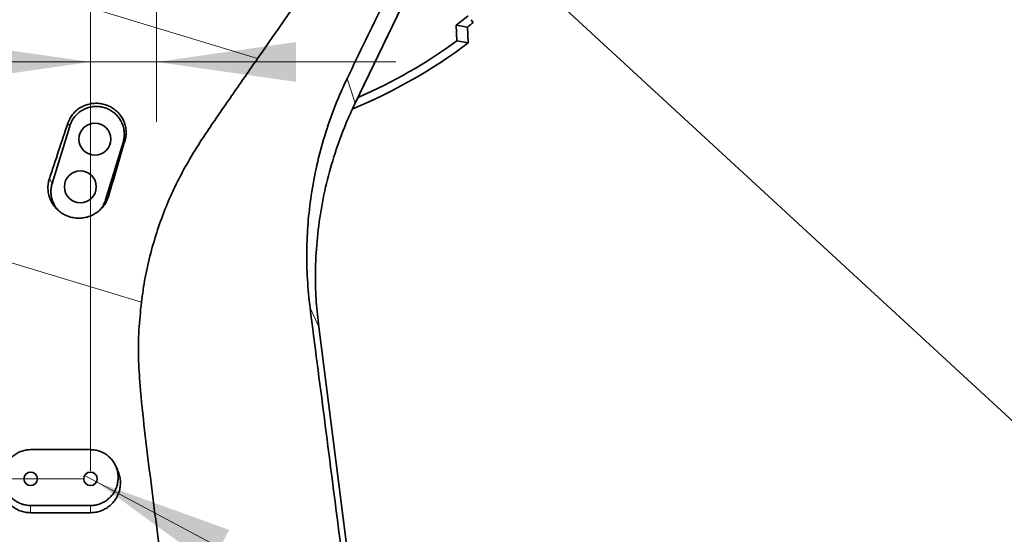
# Model space of a CAD drawing. Header units: millimetres. Extents: x 0 to 11920, y 0 to 8400.
# Tile 27 of 120: x 2690 to 3183, y 4761 to 5019. Entities that reach past the tile are written whole.
import ezdxf

# ---------------------------------------------------------------- set-up
doc = ezdxf.new("R2010")
doc.units = ezdxf.units.MM
doc.header["$LTSCALE"] = 20
doc.styles.add('SLDTEXTSTYLE0', font='TXT', dxfattribs={"width": 0.605})
doc.dimstyles.new('SLDDIMSTYLE2', dxfattribs={"dimtxt": 70, "dimasz": 70, "dimexe": 0, "dimexo": 0.0625, "dimgap": 17.5, "dimtad": 1, "dimdec": 1, "dimrnd": 1e-09, "dimzin": 12, "dimdsep": 46, "dimtxsty": 'SLDTEXTSTYLE0', "dimsah": 1, "dimcen": 0.09, "dimadec": 0, "dimazin": 3, "dimtfac": 1, "dimtmove": 0, "dimatfit": 0, "dimfxl": 1, "dimfrac": 2, "dimtolj": 1, "dimtzin": 12, "dimarcsym": 0})
doc.dimstyles.new('SLDDIMSTYLE3', dxfattribs={"dimtxt": 70, "dimasz": 70, "dimexe": 0, "dimexo": 0.0625, "dimgap": 17.5, "dimtad": 0, "dimtih": 1, "dimtoh": 1, "dimdec": 1, "dimrnd": 1e-09, "dimzin": 12, "dimdsep": 46, "dimtxsty": 'SLDTEXTSTYLE0', "dimblk1": 'NONE', "dimsah": 1, "dimcen": 0, "dimadec": 0, "dimazin": 3, "dimtfac": 1, "dimtmove": 0, "dimatfit": 3, "dimldrblk": 'NONE', "dimfxl": 1, "dimfrac": 2, "dimtolj": 1, "dimtzin": 12, "dimarcsym": 0})
doc.dimstyles.new('SLDDIMSTYLE5', dxfattribs={"dimtxt": 0.18, "dimasz": 70, "dimexe": 0, "dimexo": 0.0625, "dimgap": 0, "dimtad": 0, "dimtih": 1, "dimtoh": 1, "dimdec": 0, "dimrnd": 1e-09, "dimzin": 0, "dimdsep": 46, "dimtxsty": 'Standard', "dimsah": 1, "dimcen": 0.09, "dimadec": 0, "dimazin": 0, "dimtfac": 70, "dimtdec": 0, "dimtofl": 0, "dimtmove": 0, "dimatfit": 3, "dimfxl": 1, "dimfrac": 2, "dimtolj": 1, "dimtzin": 0, "dimarcsym": 0})
doc.dimstyles.new('SLDDIMSTYLE7', dxfattribs={"dimtxt": 70, "dimasz": 70, "dimexe": 0, "dimexo": 0.0625, "dimgap": 17.5, "dimtad": 1, "dimdec": 1, "dimrnd": 1e-09, "dimzin": 12, "dimdsep": 46, "dimtxsty": 'SLDTEXTSTYLE0', "dimsah": 1, "dimcen": 0.09, "dimadec": 0, "dimazin": 3, "dimtfac": 1, "dimtofl": 0, "dimtmove": 0, "dimatfit": 3, "dimfxl": 1, "dimfrac": 2, "dimtolj": 1, "dimtzin": 12, "dimarcsym": 0})

# ---------------------------------------------------------------- blocks, each defined once
blk = doc.blocks.new('_D_24')
at = {"color": 7, "linetype": 'Continuous', "lineweight": 0}
for p, q in [((2758.05, 5209.64), (2758.05, 4967.73)), ((2725.05, 4792.64), (2725.05, 5027.73)), ((2725.05, 4997.73), (2202.24, 4997.73)), ((2758.05, 4997.73), (2725.05, 4997.73)), ((2758.05, 4997.73), (2878.05, 4997.73))]:
    blk.add_line(p, q, dxfattribs=at)
at = {"color": 7, "linetype": 'Continuous', "lineweight": 18}
for points in [[(2725.05, 4997.73), (2655.05, 5007.73), (2655.05, 4987.73)], [(2758.05, 4997.73), (2828.05, 4987.73), (2828.05, 5007.73)]]:
    blk.add_solid(points, dxfattribs=at)
at = {"color": 7, "linetype": 'Continuous', "lineweight": 18, "insert": (2202.24, 5087.96), "char_height": 70, "attachment_point": 1, "style": 'SLDTEXTSTYLE0'}
blk.add_mtext('33', dxfattribs=at)
blk = doc.blocks.new('_D_29')
at = {"color": 7, "linetype": 'Continuous', "lineweight": 0}
for p, q in [((2762.05, 5213.64), (3942.51, 5213.64)), ((3912.51, 5213.64), (3912.51, 4068.64)), ((2762.05, 4068.64), (3942.51, 4068.64))]:
    blk.add_line(p, q, dxfattribs=at)
at = {"color": 7, "linetype": 'Continuous', "lineweight": 18}
for points in [[(3912.51, 5213.64), (3902.51, 5143.64), (3922.51, 5143.64)], [(3912.51, 4068.64), (3922.51, 4138.64), (3902.51, 4138.64)]]:
    blk.add_solid(points, dxfattribs=at)
at = {"color": 7, "linetype": 'Continuous', "lineweight": 18, "insert": (3822.28, 4534.19), "char_height": 70, "attachment_point": 1, "rotation": 90, "style": 'SLDTEXTSTYLE0'}
blk.add_mtext('1145', dxfattribs=at)
blk = doc.blocks.new('_D_31')
at = {"color": 7, "linetype": 'Continuous', "lineweight": 0}
for p, q in [((3467.39, 6043.64), (4537.73, 6043.64)), ((4507.73, 3672.64), (4507.73, 6043.64)), ((2972.47, 3672.64), (4537.73, 3672.64))]:
    blk.add_line(p, q, dxfattribs=at)
at = {"color": 7, "linetype": 'Continuous', "lineweight": 18}
for points in [[(4507.73, 6043.64), (4497.73, 5973.64), (4517.73, 5973.64)], [(4507.73, 3672.64), (4517.73, 3742.64), (4497.73, 3742.64)]]:
    blk.add_solid(points, dxfattribs=at)
at = {"color": 7, "linetype": 'Continuous', "lineweight": 18, "insert": (4417.5, 4751.19), "char_height": 70, "attachment_point": 1, "rotation": 90, "style": 'SLDTEXTSTYLE0'}
blk.add_mtext('2371', dxfattribs=at)
blk = doc.blocks.new('_D_43')
at = {"color": 7, "linetype": 'Continuous', "lineweight": 0}
for p, q in [((2721.05, 4788.64), (2071.45, 4788.64)), ((2101.45, 4323.64), (2101.45, 4788.64)), ((2721.05, 4323.64), (2071.45, 4323.64))]:
    blk.add_line(p, q, dxfattribs=at)
at = {"color": 7, "linetype": 'Continuous', "lineweight": 18}
for points in [[(2101.45, 4788.64), (2091.45, 4718.64), (2111.45, 4718.64)], [(2101.45, 4323.64), (2111.45, 4393.64), (2091.45, 4393.64)]]:
    blk.add_solid(points, dxfattribs=at)
at = {"color": 7, "linetype": 'Continuous', "lineweight": 18, "insert": (2011.22, 4475.93), "char_height": 70, "attachment_point": 1, "rotation": 90, "style": 'SLDTEXTSTYLE0'}
blk.add_mtext('465', dxfattribs=at)
blk = doc.blocks.new('_D_50')
at = {"color": 7, "linetype": 'Continuous', "lineweight": 0}
for p, q in [((2722.05, 4790.23), (2728.05, 4787.04)), ((2728.05, 4787.04), (3059.31, 4611.09)), ((3059.31, 4611.09), (3736.03, 4611.09))]:
    blk.add_line(p, q, dxfattribs=at)
at = {"color": 7, "linetype": 'Continuous', "lineweight": 18}
blk.add_solid([(2728.05, 4787.04), (2785.18, 4745.37), (2794.56, 4763.03)], dxfattribs=at)
at = {"color": 7, "linetype": 'Continuous', "lineweight": 18, "insert": (3089.31, 4701.32), "char_height": 70, "attachment_point": 1, "style": 'SLDTEXTSTYLE0'}
blk.add_mtext('2x M8 Through', dxfattribs=at)
blk = doc.blocks.new('_None')

msp = doc.modelspace()

# ---------------------------------------------------------------- linework, layer by layer
at = {"color": 7, "linetype": 'Continuous', "lineweight": 35}
for p, q in [((2931.424012, 5129.987484), (2857.635083, 4977.045252)), ((2915.713005, 5018.934689), (2916.834369, 5017.54992)), ((2908.234618, 5016.129777), (2913.933483, 5015.235941)), ((2908.52986, 5008.239344), (2908.234618, 5016.129777)), ((2913.933483, 5015.235941), (2914.314904, 5007.321012)), ((2914.314904, 5007.321012), (2908.52986, 5008.239344)), ((2714.600264, 4965.495362), (2705.829113, 4936.806219)), ((2732.605646, 4928.619811), (2741.376797, 4957.308954)), ((2839.376469, 4864.811087), (2938.086489, 4091.619851)), ((2695.047743, 4803.264242), (2725.047743, 4803.264242)), ((2738.576383, 4793.11387), (2737.500038, 4795.36592)), ((2725.047743, 4775.244529), (2695.047743, 4775.244529)), ((2695.047743, 4771.635074), (2725.047743, 4771.635074))]:
    msp.add_line(p, q, dxfattribs=at)
at = {"color": 8, "linetype": 'Continuous', "lineweight": 18}
for p, q in [((2533.666069, 5083.147348), (2808.747611, 4999.446878)), ((2853.583067, 4989.37568), (2857.635083, 4977.045252)), ((2713.718602, 4967.058619), (2714.600264, 4965.495362)), ((2742.329272, 4958.406592), (2741.376797, 4957.308954)), ((2750.512873, 4877.166859), (2526.43583, 4945.347928)), ((2704.459793, 4939.234133), (2705.829113, 4936.806219)), ((2734.048486, 4930.282549), (2732.605646, 4928.619811)), ((2835.064285, 4874.334775), (2839.376469, 4864.811087)), ((2695.047743, 4775.244529), (2695.047743, 4771.635074)), ((2725.047743, 4775.244529), (2725.047743, 4771.635074))]:
    msp.add_line(p, q, dxfattribs=at)
at = {"color": 7, "linetype": 'Continuous', "lineweight": 35}
for centre, radius in [((2727.257601, 4959.011396), 8), ((2719.948309, 4935.103777), 8), ((2695.047743, 4788.635074), 3.4), ((2725.047743, 4788.635074), 3.4)]:
    msp.add_circle(centre, radius, dxfattribs=at)
for radius, start, end in [(248.121824, 307.25006572, 309), (252.314447, 308.15735332, 309), (254.621824, 293.3765903, 306.22817611), (258.814447, 292.33573536, 307.14115105)]:
    msp.add_arc((2758.047743, 5213.635074), radius, start, end, dxfattribs=at)
for centre, major_axis, ratio, start_param, end_param in [((2744.715167, 4820.452696), (175.432342, 573.780565), 0.1238400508, 1.3504575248, 1.4002703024), ((2674.665545, 4841.767053), (175.426414, 573.782376), 0.0522746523, 4.8832351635, 4.9330519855)]:
    msp.add_ellipse(centre, major_axis=major_axis, ratio=ratio, start_param=start_param, end_param=end_param, dxfattribs=at)
for points, knots in [([(2873.86108, 5357.544333), (2876.451826, 5355.291555), (2882.682511, 5349.873674), (2891.495665, 5340.399449), (2900.373157, 5329.36996), (2908.282209, 5317.647807), (2915.227538, 5305.253891), (2921.113294, 5292.298069), (2925.845924, 5278.989655), (2929.456398, 5265.300717), (2931.891218, 5251.269209), (2933.109929, 5237.024259), (2933.085732, 5222.792274), (2931.831817, 5208.536273), (2929.307692, 5194.323244), (2925.741633, 5181.138375), (2921.442988, 5169.130828), (2916.666207, 5158.2781), (2909.980809, 5145.947368), (2901.181258, 5132.338649), (2866.932292, 5082.981067), (2836.089686, 5038.701163), (2808.747611, 4999.446878)], [0, 0, 0, 0, 0.0242968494, 0.0584333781, 0.0918989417, 0.1253649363, 0.1597694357, 0.1941744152, 0.2282426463, 0.2623112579, 0.2973302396, 0.3323496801, 0.367117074, 0.4018846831, 0.4376341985, 0.4733840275, 0.5024207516, 0.5314900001, 0.5605172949, 0.6052963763, 0.6500938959, 1, 1, 1, 1]), ([(2927.830857, 5140.921579), (2924.735736, 5134.641285), (2918.54505, 5122.079797), (2906.174244, 5096.839815), (2893.790239, 5071.72466), (2881.409077, 5046.566377), (2872.114439, 5027.661993), (2862.840062, 5008.559561), (2856.669043, 4995.770951), (2853.583067, 4989.37568)], [0, 0, 0, 0, 0.124906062, 0.2498299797, 0.4996327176, 0.6246213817, 0.7496028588, 0.8747825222, 1, 1, 1, 1]), ([(2930.838831, 5128.763095), (2928.781713, 5124.499133), (2924.666429, 5115.969035), (2918.51942, 5103.228222), (2908.258557, 5081.960329), (2893.884331, 5052.166371), (2879.506896, 5022.365698), (2869.250324, 5001.106787), (2863.310519, 4988.795418), (2859.404311, 4980.698671), (2857.556508, 4976.868564)], [0, 0, 0, 0, 0.0840236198, 0.1680900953, 0.2521530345, 0.5042786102, 0.7564059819, 0.8404711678, 0.9245360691, 1, 1, 1, 1]), ([(2808.747611, 4999.446878), (2804.665905, 4993.573997), (2796.502499, 4981.828243), (2786.165945, 4966.922418), (2778.093993, 4954.711731), (2772.468928, 4945.167441), (2767.324485, 4935.322492), (2762.655852, 4924.816405), (2758.563106, 4913.651284), (2755.07959, 4901.787138), (2752.268779, 4889.62677), (2751.098144, 4881.319942), (2750.512873, 4877.166859)], [0, 0, 0, 0, 0.1597154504, 0.3194306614, 0.4001650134, 0.4810105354, 0.5617933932, 0.6424421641, 0.7310096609, 0.8195759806, 0.9097951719, 1, 1, 1, 1]), ([(2853.583067, 4989.37568), (2852.500547, 4987.061195), (2850.33525, 4982.431676), (2846.453035, 4972.919509), (2842.225744, 4960.825982), (2838.268963, 4945.93745), (2835.51654, 4931.261814), (2833.87514, 4916.860053), (2833.251148, 4902.756576), (2833.527102, 4888.548512), (2834.551895, 4879.072647), (2835.064285, 4874.334775)], [0, 0, 0, 0, 0.0649130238, 0.1298414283, 0.2603924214, 0.3901429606, 0.5206157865, 0.6393320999, 0.7580492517, 0.8790261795, 1, 1, 1, 1]), ([(2713.718602, 4967.058619), (2714.020631, 4967.824259), (2714.6247, 4969.355568), (2716.011703, 4971.419077), (2717.713165, 4973.229431), (2719.708413, 4974.737903), (2721.942976, 4975.891972), (2724.351094, 4976.671848), (2726.866567, 4977.037222), (2729.413213, 4976.99346), (2731.91639, 4976.524598), (2734.303389, 4975.66329), (2736.502318, 4974.419057), (2738.456995, 4972.846007), (2740.105411, 4970.974987), (2741.414636, 4968.871858), (2742.335145, 4966.585002), (2742.859653, 4964.183994), (2742.950803, 4961.733621), (2742.706288, 4959.796967), (2742.411135, 4958.70849), (2742.329272, 4958.406592)], [0, 0, 0, 0, 0.0544647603, 0.1089316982, 0.1633846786, 0.2178389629, 0.2725416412, 0.3272436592, 0.3820446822, 0.4368441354, 0.4914898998, 0.5461346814, 0.6004828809, 0.6548306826, 0.7089365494, 0.7630420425, 0.8170683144, 0.8710946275, 0.9251694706, 0.9792451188, 1, 1, 1, 1]), ([(2741.376797, 4957.308954), (2741.567895, 4958.061927), (2741.955633, 4959.589714), (2742.039818, 4961.953259), (2741.751451, 4964.314268), (2741.069604, 4966.573641), (2740.01067, 4968.705305), (2738.621263, 4970.611476), (2736.916193, 4972.272513), (2734.973866, 4973.611712), (2732.814296, 4974.615038), (2730.537733, 4975.235763), (2728.168069, 4975.467502), (2725.815172, 4975.299739), (2723.50298, 4974.734308), (2721.338102, 4973.797359), (2719.343295, 4972.4982), (2717.608996, 4970.897317), (2716.160657, 4969.009417), (2715.174172, 4967.181051), (2714.758571, 4965.960342), (2714.600264, 4965.495362)], [0, 0, 0, 0, 0.0529285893, 0.1073924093, 0.1603212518, 0.2147857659, 0.2676988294, 0.3221453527, 0.3750648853, 0.4295182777, 0.4824609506, 0.5369405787, 0.589861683, 0.6443174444, 0.6972300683, 0.751675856, 0.8046070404, 0.8590735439, 0.9120105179, 0.9664839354, 1, 1, 1, 1]), ([(2857.635556, 4977.045027), (2856.046509, 4973.605663), (2852.260516, 4965.411188), (2847.370941, 4951.997189), (2843.088654, 4936.875199), (2840.027095, 4921.45599), (2838.175118, 4905.845619), (2837.611593, 4891.142709), (2838.000406, 4877.436825), (2838.918217, 4869.01964), (2839.37711, 4864.811167)], [0, 0, 0, 0, 0.0984862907, 0.2346490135, 0.3708582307, 0.5071028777, 0.643372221, 0.7796536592, 0.8898299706, 1, 1, 1, 1]), ([(2734.048486, 4930.282549), (2733.771248, 4929.490306), (2733.208711, 4927.882781), (2731.865113, 4925.701124), (2730.182464, 4923.742067), (2728.198659, 4922.103734), (2725.943257, 4920.800555), (2723.511139, 4919.892264), (2720.9299, 4919.39217), (2718.313545, 4919.326197), (2715.694252, 4919.698407), (2713.1942, 4920.494143), (2710.843292, 4921.705077), (2708.7548, 4923.272976), (2706.949564, 4925.180694), (2705.514588, 4927.333196), (2704.461198, 4929.708955), (2703.835491, 4932.190623), (2703.647932, 4934.75317), (2703.856108, 4937.121652), (2704.275999, 4938.590983), (2704.459793, 4939.234133)], [0, 0, 0, 0, 0.0521711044, 0.1058594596, 0.1580290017, 0.2116984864, 0.2641023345, 0.3180059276, 0.3707540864, 0.4250191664, 0.4779954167, 0.5325101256, 0.5854367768, 0.6399119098, 0.6925776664, 0.7467916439, 0.7990962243, 0.8529382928, 0.9048986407, 0.9583725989, 1, 1, 1, 1]), ([(2705.829113, 4936.806219), (2705.638037, 4936.053264), (2705.250343, 4934.525514), (2705.165812, 4932.161607), (2705.4555, 4929.801887), (2706.13239, 4927.537584), (2707.209651, 4925.424072), (2708.191954, 4923.954805), (2708.897316, 4923.28579), (2709.023777, 4923.165847)], [0, 0, 0, 0, 0.1584505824, 0.3214971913, 0.4799485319, 0.6429972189, 0.8014003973, 0.9643942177, 1, 1, 1, 1]), ([(2729.660503, 4923.407619), (2730.119718, 4923.965348), (2731.086784, 4925.139876), (2732.029426, 4926.936179), (2732.446705, 4928.155407), (2732.605646, 4928.619811)], [0, 0, 0, 0, 0.3588960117, 0.7558030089, 1, 1, 1, 1]), ([(2806.288788, 4393.631064), (2805.140541, 4405.360441), (2802.843774, 4428.821984), (2798.224388, 4463.88475), (2791.109893, 4513.487458), (2782.306893, 4577.748565), (2774.02085, 4645.323701), (2766.730917, 4701.410509), (2760.534209, 4746.017401), (2754.84588, 4790.683581), (2750.550106, 4825.087585), (2748.902283, 4849.34177), (2749.135457, 4863.294981), (2750.053897, 4872.544534), (2750.512873, 4877.166859)], [0, 0, 0, 0, 0.0725649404, 0.1451471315, 0.2177299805, 0.3811140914, 0.5445018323, 0.6369294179, 0.7293645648, 0.8217872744, 0.9141978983, 0.9427796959, 0.971405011, 1, 1, 1, 1]), ([(2835.064285, 4874.334775), (2839.825598, 4837.328567), (2849.348274, 4763.315775), (2863.877016, 4650.20521), (2878.428992, 4537.011234), (2889.201467, 4453.353984), (2895.853587, 4401.501872), (2898.698457, 4379.278539), (2901.557495, 4357.031114), (2904.443495, 4334.74757), (2907.385135, 4312.327353), (2910.381389, 4289.8185), (2913.411871, 4267.239686), (2916.45609, 4244.684769), (2919.504506, 4222.139732), (2922.479728, 4200.116467), (2925.369975, 4178.584262), (2928.180615, 4157.565228), (2930.995292, 4136.560245), (2933.821186, 4115.58352), (2935.722988, 4101.686931), (2936.67369, 4094.740091)], [0, 0, 0, 0, 0.1424568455, 0.2849151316, 0.4356534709, 0.5783136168, 0.6068696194, 0.635445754, 0.6640082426, 0.6925392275, 0.7210573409, 0.7499516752, 0.778852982, 0.8077714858, 0.8366969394, 0.8656115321, 0.8924939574, 0.9193933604, 0.946283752, 0.973147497, 1, 1, 1, 1]), ([(2695.047743, 4775.244529), (2694.287711, 4775.281285), (2692.745501, 4775.355868), (2690.507778, 4775.955481), (2688.379569, 4776.902795), (2686.454956, 4778.189858), (2684.75312, 4779.794357), (2683.345966, 4781.652953), (2682.252449, 4783.745964), (2681.522538, 4785.988402), (2681.171157, 4788.351133), (2681.218919, 4790.730778), (2681.669136, 4793.094468), (2682.503691, 4795.330492), (2683.713705, 4797.411252), (2685.239067, 4799.233435), (2687.063052, 4800.779494), (2689.090358, 4801.974964), (2691.302292, 4802.806834), (2693.307053, 4803.209827), (2694.572022, 4803.24937), (2695.047743, 4803.264242)], [0, 0, 0, 0, 0.0521245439, 0.1057679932, 0.1578908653, 0.2115110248, 0.2639059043, 0.3177855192, 0.3708005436, 0.4253202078, 0.478926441, 0.5340713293, 0.5879439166, 0.6433843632, 0.6971257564, 0.7524523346, 0.8057125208, 0.8605549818, 0.9131726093, 0.9673465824, 1, 1, 1, 1]), ([(2725.047743, 4803.264242), (2725.807661, 4803.227493), (2727.349639, 4803.152926), (2729.587034, 4802.553438), (2731.714944, 4801.606331), (2733.639433, 4800.319498), (2735.341307, 4798.715192), (2736.74863, 4796.856698), (2737.842373, 4794.763792), (2738.572574, 4792.521346), (2738.924254, 4790.158465), (2738.876716, 4787.77856), (2738.426629, 4785.414611), (2737.592164, 4783.178495), (2736.382268, 4781.097771), (2734.857161, 4779.275755), (2733.033525, 4777.72984), (2731.006516, 4776.534352), (2728.794727, 4775.70232), (2726.789452, 4775.299024), (2725.523956, 4775.259429), (2725.047743, 4775.244529)], [0, 0, 0, 0, 0.052116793, 0.1057520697, 0.157867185, 0.2114789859, 0.2638744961, 0.3177546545, 0.3707700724, 0.4252897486, 0.4789022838, 0.5340539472, 0.587930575, 0.6433758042, 0.6971118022, 0.7524328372, 0.8056840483, 0.8605166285, 0.9131365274, 0.9673127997, 1, 1, 1, 1]), ([(2681.560448, 4793.092687), (2681.436953, 4792.864194), (2680.912857, 4791.894507), (2680.375193, 4790.002877), (2679.998857, 4787.496052), (2680.070612, 4784.946242), (2680.571979, 4782.447454), (2681.482229, 4780.063652), (2682.789008, 4777.871731), (2684.439016, 4775.926885), (2686.398608, 4774.296108), (2688.596345, 4773.011446), (2690.979352, 4772.130141), (2693.158357, 4771.693773), (2694.524551, 4771.651328), (2695.047743, 4771.635074)], [0, 0, 0, 0, 0.0257774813, 0.1093956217, 0.1934056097, 0.2774164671, 0.3615687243, 0.4457197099, 0.5297831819, 0.6138442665, 0.6976346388, 0.7814236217, 0.8648300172, 0.9482358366, 1, 1, 1, 1]), ([(2725.047743, 4771.635074), (2725.887815, 4771.67681), (2727.56797, 4771.760284), (2730.017936, 4772.411216), (2732.323885, 4773.439269), (2734.429279, 4774.839172), (2736.265387, 4776.575099), (2737.794523, 4778.591771), (2738.957743, 4780.841919), (2739.737186, 4783.25837), (2740.093346, 4785.776948), (2740.021045, 4788.32079), (2739.546492, 4790.809282), (2738.893264, 4792.351312), (2738.571083, 4793.111863)], [0, 0, 0, 0, 0.0830610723, 0.1661232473, 0.2491770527, 0.3322326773, 0.4154601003, 0.4986887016, 0.582306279, 0.6659252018, 0.7499359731, 0.8339476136, 0.9181006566, 1, 1, 1, 1])]:
    msp.add_open_spline(points, degree=3, knots=knots, dxfattribs=at)

# ---------------------------------------------------------------- dimensions: what is measured, and where the dimension line sits
at = {"color": 7, "linetype": 'Continuous', "lineweight": 18}
for base, p1, p2, picture, middle in [((4507.732136, 6043.635074), (2968.471762, 3672.635074), (3463.389079, 6043.635074), '_D_31', (4507.732136, 4858.135074)), ((3912.512144, 4068.635074), (2758.047743, 5213.635074), (2758.047743, 4068.635074), '_D_29', (3912.512144, 4641.135074)), ((2101.453379, 4788.635074), (2725.047743, 4323.635074), (2725.047743, 4788.635074), '_D_43', (2101.453379, 4556.135074))]:
    dim = msp.add_linear_dim(base=base, p1=p1, p2=p2, angle=90, dimstyle='SLDDIMSTYLE7', dxfattribs=at)
    dim.commit()
    dim.dimension.update_dxf_attribs({"geometry": picture, "text_midpoint": middle, "dimtype": 160})
dim = msp.add_linear_dim(base=(2725.047743, 4997.726199), p1=(2758.047743, 5213.635074), p2=(2725.047743, 4788.635074), dimstyle='SLDDIMSTYLE2', dxfattribs=at)
dim.commit()
dim.dimension.update_dxf_attribs({"geometry": '_D_24', "text_midpoint": (2255.716883, 4997.726199), "dimtype": 160})
dim = msp.add_diameter_dim_2p(p1=(2722.04505, 4790.230015), p2=(2728.050436, 4787.040133), text='2x M8 Through', dimstyle='SLDDIMSTYLE3', override={"dimpost": '<>'}, dxfattribs=at)
dim.commit()
dim.dimension.update_dxf_attribs({"geometry": '_D_50', "text_midpoint": (3412.667831, 4664.801947), "dimtype": 163})

# ---------------------------------------------------------------- leaders
at = {"color": 7, "linetype": 'Continuous', "lineweight": 0}
msp.add_leader([(2758.047743, 5213.635074), (3236.666667, 4771.666667)], dimstyle='SLDDIMSTYLE5', dxfattribs=at)

doc.saveas('drawing.dxf')
